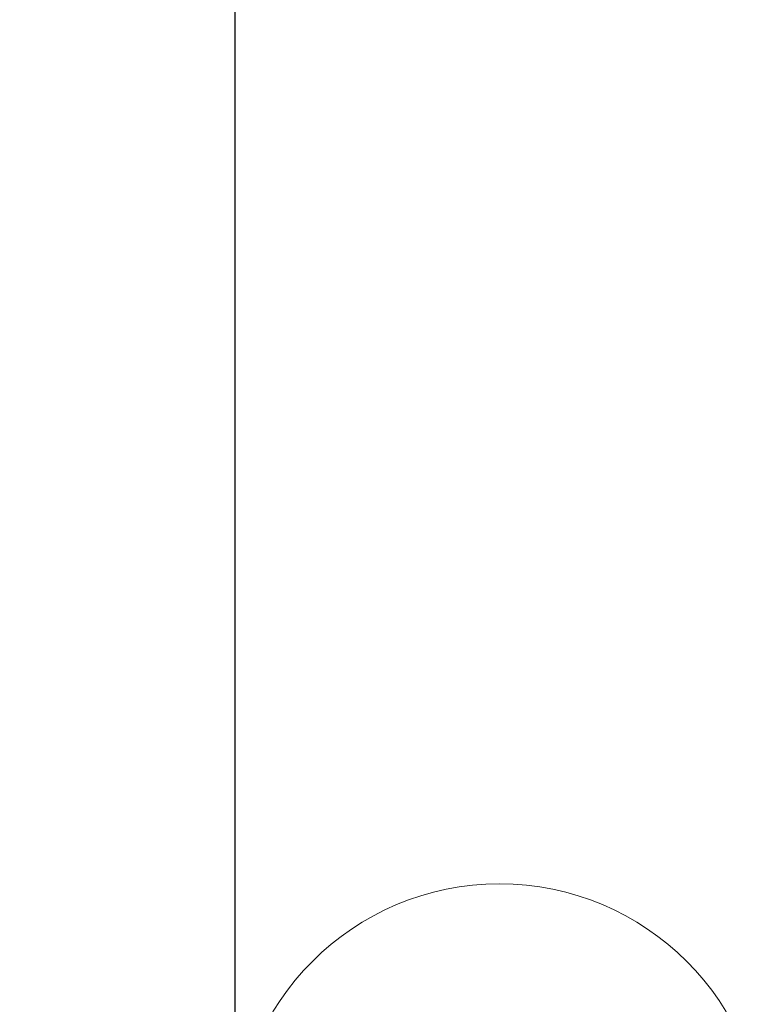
# Model space of a CAD drawing. Extents: x 3165 to 57695, y -7842 to 39081.
# Tile 206 of 248: x 55701 to 57108, y 19601 to 21462. Entities that reach past the tile are written whole.
import ezdxf

# ---------------------------------------------------------------- set-up
doc = ezdxf.new("R2010")
doc.units = 0
doc.header["$LTSCALE"] = 50
doc.header["$PDSIZE"] = -5
doc.layers.get('0').update_dxf_attribs({"linetype": 'CONTINUOUS'})
doc.layers.get('DEFPOINTS').update_dxf_attribs({"linetype": 'CONTINUOUS'})
doc.layers.add('AS-M38--_F123--_Wandlengte', color=1, linetype='CONTINUOUS')
doc.layers.add('Onderlegger 3e verdieping$0$S-GRID', color=8, linetype='CONTINUOUS', lineweight=18)
doc.styles.get("Standard").update_dxf_attribs({"font": 'isocp.shx'})
doc.dimstyles.new('CWall_F2_Wandlengte', dxfattribs={"dimscale": 50, "dimtxt": 2.5, "dimasz": 2, "dimexe": 1, "dimexo": 1, "dimgap": 0.5, "dimtad": 1, "dimdec": 0, "dimdsep": 46, "dimtxsty": 'Standard', "dimcen": 2.5, "dimclrt": 2, "dimadec": 0, "dimazin": 0, "dimtfac": 1, "dimtdec": 0, "dimtix": 1, "dimtmove": 2, "dimatfit": 0, "dimfxl": 0, "dimtolj": 1, "dimtzin": 0, "dimarcsym": 0})

# ---------------------------------------------------------------- blocks, each defined once
blk = doc.blocks.new('Onderlegger 3e verdieping$0$Grid - 5 mm-3639987-Plotview 3e Verdieping - schaal 1 op 100')
at = {"layer": 'Onderlegger 3e verdieping$0$S-GRID'}
blk.add_circle((0, 0), 5, dxfattribs=at)
for start, end in [(360, 180), (180, 360)]:
    blk.add_arc((0, 0), 5, start, end, dxfattribs=at)
blk = doc.blocks.new('Onderlegger 3e verdieping')
at = {"layer": 'Onderlegger 3e verdieping$0$S-GRID', "xscale": 99.99999999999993, "yscale": 99.99999999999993, "zscale": 99.99999999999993, "rotation": 269.9999999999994}
blk.add_blockref('Onderlegger 3e verdieping$0$Grid - 5 mm-3639987-Plotview 3e Verdieping - schaal 1 op 100', (56607.8, 19328.2), dxfattribs=at)
blk = doc.blocks.new('*D310')
at = {"layer": 'AS-M38--_F123--_Wandlengte', "color": 0, "lineweight": -2}
for p, q in [((56107.8, 24628.2), (56107.8, 19528.2)), ((55751.4, 19328.2), (56157.8, 19328.2))]:
    blk.add_line(p, q, dxfattribs=at)
at = {"layer": 'AS-M38--_F123--_Wandlengte', "color": 0}
for points in [[(56074.5, 24628.2), (56141.2, 24628.2), (56107.8, 24828.2)], [(56074.5, 19528.2), (56141.2, 19528.2), (56107.8, 19328.2)]]:
    blk.add_solid(points, dxfattribs=at)
at = {"layer": 'DEFPOINTS', "color": 0}
for p in [(56107.8, 24828.2), (55701.4, 19328.2), (56107.8, 19328.2)]:
    blk.add_point(p, dxfattribs=at)
at = {"layer": 'AS-M38--_F123--_Wandlengte', "color": 2, "insert": (55932.8, 22078.2), "char_height": 300, "attachment_point": 5, "rotation": 90}
blk.add_mtext('\\A1;5500', dxfattribs=at)

msp = doc.modelspace()

# ---------------------------------------------------------------- block references
msp.add_blockref('Onderlegger 3e verdieping', (0, 0))

# ---------------------------------------------------------------- dimensions: what is measured, and where the dimension line sits
at = {"layer": 'AS-M38--_F123--_Wandlengte'}
dim = msp.add_linear_dim(base=(56107.8, 19328.2), p1=(56107.8, 24828.2), p2=(55701.4, 19328.2), angle=90, dimstyle='CWall_F2_Wandlengte', override={"dimtxt": 6, "dimasz": 4}, dxfattribs=at)
dim.commit()
dim.dimension.update_dxf_attribs({"geometry": '*D310', "text_midpoint": (55932.8, 22078.2)})

doc.saveas('drawing.dxf')
